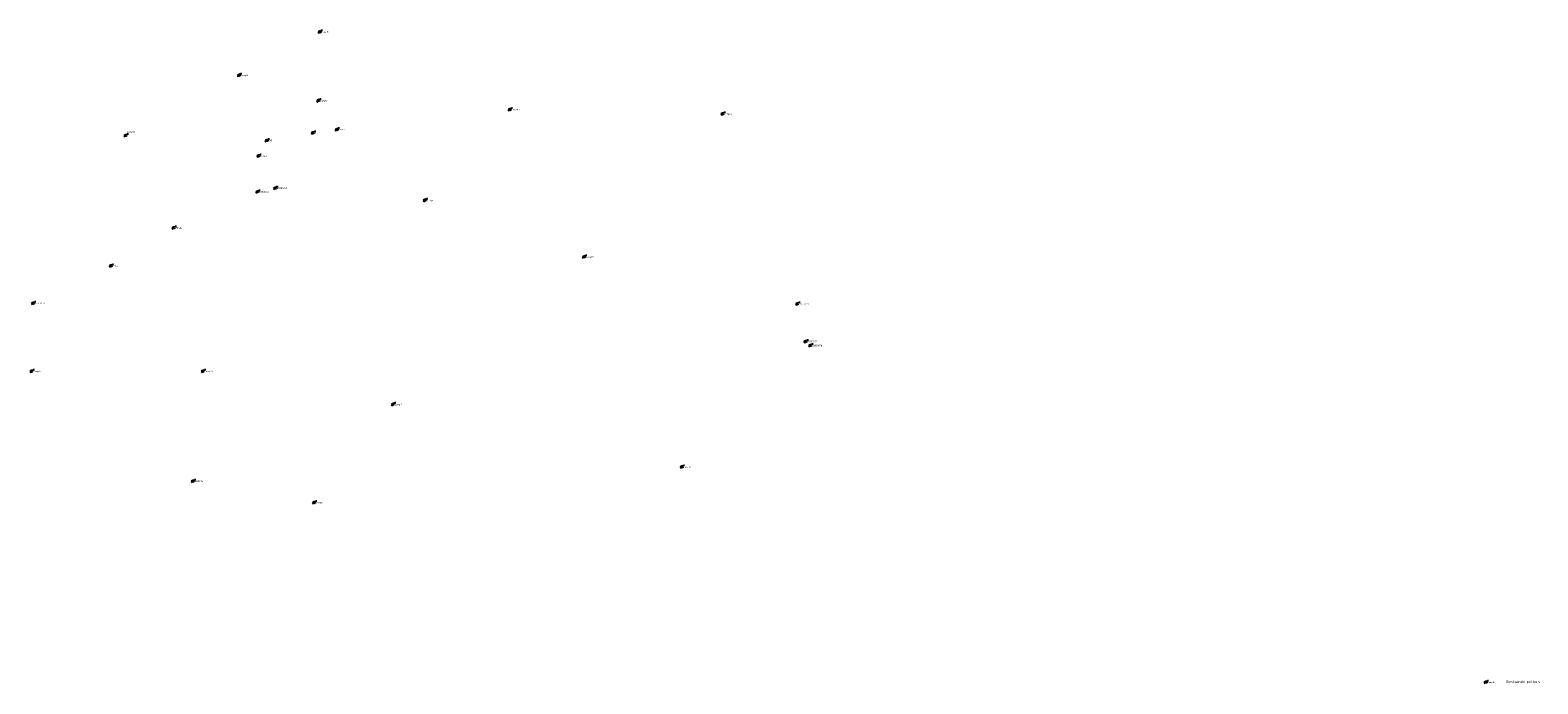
# Model space of a CAD drawing. Header units: metres. Extents: x 201121 to 204750, y 462066 to 463639.
import ezdxf

# ---------------------------------------------------------------- set-up
doc = ezdxf.new("R2010")
doc.units = ezdxf.units.M
doc.layers.get('0').update_dxf_attribs({"lineweight": 25})
doc.layers.add('N-WE-MO-ONDERZOEK_PEILBUIS-S', color=150, linetype='Continuous', lineweight=25)
doc.layers.add('X-XX-AL-LEGENDA-T25', color=7, linetype='Continuous', lineweight=25)
doc.styles.add('NLCS-ISO', font='NLCS-ISO.ttf')

# ---------------------------------------------------------------- blocks, each defined once
blk = doc.blocks.new('SMO-BODEM_PEILBUIS_1FILTER-SO')
h = blk.add_hatch(color=256)
edge = h.paths.add_edge_path()
edge.add_arc((0, 0), 1.5, 0, 360)
at = {"color": 0, "linetype": 'Continuous'}
blk.add_line((2.6, 2.6), (4.6, 2.6), dxfattribs=at)
at = {"color": 0, "linetype": 'Continuous', "flags": 128}
for points in [[(1.1, 1.1), (2.6, 2.6)], [(-2.3, -2.3), (-1.1, -1.1)]]:
    blk.add_lwpolyline(points, dxfattribs=at)
at = {"color": 0, "linetype": 'Continuous'}
blk.add_circle((0, 0), 1.5, dxfattribs=at)
at = {"style": 'NLCS-ISO'}
blk.add_attdef('NR', (2.9, -1.5), '', height=2.5, dxfattribs=at)

msp = doc.modelspace()

# ---------------------------------------------------------------- block references
at = {"layer": 'N-WE-MO-ONDERZOEK_PEILBUIS-S', "xscale": 1.5, "yscale": 1.5, "zscale": 2}
for p, values in [((201818.3, 463634.8), {'NR': 'Lamp02'}), ((201624.1, 463530.4), {'NR': 'Lamp01'}), ((201815, 463469.3), {'NR': 'Lamp06'}), ((202275.7, 463447.8), {'NR': 'Lamp03'}), ((202787.9, 463437.3), {'NR': 'Lamp04'}), ((201801.8, 463391.8), {'NR': 'B19'}), ((201859.2, 463399.6), {'NR': 'B29ab'}), ((201690.7, 463373.6), {'NR': 'B15'}), ((201670.9, 463336.6), {'NR': 'B14abc'}), ((201668.3, 463250.2), {'NR': 'B33E1240'}), ((201711.1, 463259), {'NR': 'B33E0269'}), ((202071.3, 463229.6), {'NR': 'B33ab'}), ((201466.7, 463163.5), {'NR': 'B32ab'}), ((201315.5, 463071.9), {'NR': 'B31ab'}), ((202454.4, 463093.8), {'NR': 'Lamp07'}), ((201128.5, 462981.9), {'NR': 'B33E1239'}), ((202967.7, 462980.3), {'NR': 'B33E0375'}), ((202987.4, 462890), {'NR': 'B33E0377'}), ((202999, 462880.5), {'NR': 'B33E0376'}), ((201125, 462818.4), {'NR': 'Lamp08'}), ((201537.1, 462818.4), {'NR': 'Lamp09'}), ((201994.7, 462738.8), {'NR': 'Lamp11'}), ((202689.7, 462588.4), {'NR': 'Lamp12'}), ((201512.9, 462554.2), {'NR': 'B33E1241'}), ((201804.7, 462502.5), {'NR': 'Lamp10'}), ((204624.5, 462070.7), {'NR': 'Lamp04'})]:
    msp.add_blockref('SMO-BODEM_PEILBUIS_1FILTER-SO', p, dxfattribs=at).add_auto_attribs(values)
at = {"layer": 'N-WE-MO-ONDERZOEK_PEILBUIS-S'}
ref = msp.add_blockref('SMO-BODEM_PEILBUIS_1FILTER-SO', (201351.2, 463385.6), dxfattribs=dict(at, xscale=1.5, yscale=1.5, zscale=2))
ref.add_attrib('NR', 'Lamp05', (201354.9, 463392.3), dxfattribs={"layer": '0', "height": 3.75, "style": 'NLCS-ISO'})

# ---------------------------------------------------------------- texts
at = {"layer": 'X-XX-AL-LEGENDA-T25', "insert": (204674.5, 462070.7), "char_height": 6.25, "attachment_point": 4, "line_spacing_factor": 0.8, "style": 'NLCS-ISO'}
msp.add_mtext('Bestaande peilbuis', dxfattribs=at)

doc.saveas('drawing.dxf')
